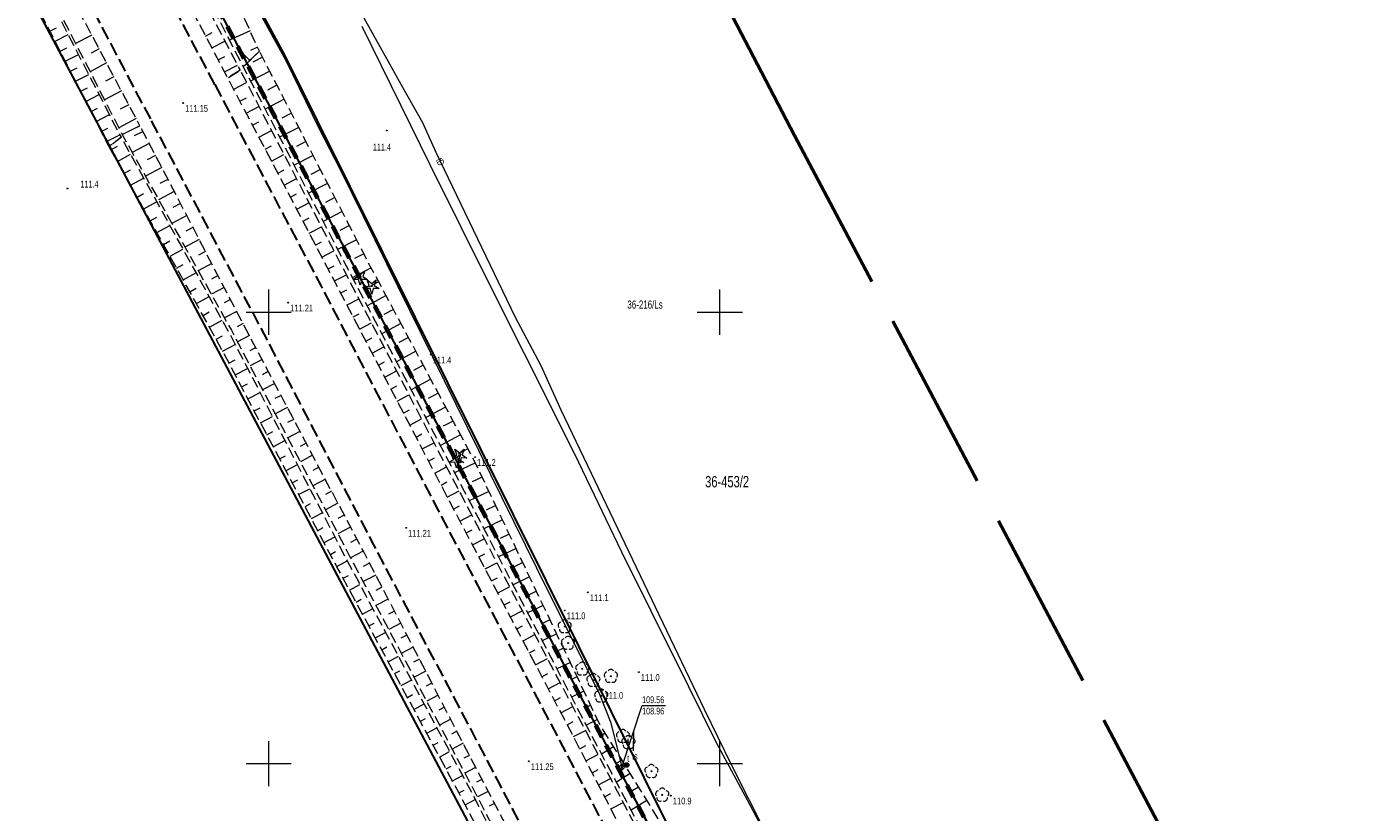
# Model space of a CAD drawing. Header units: metres. Extents: x 7531673 to 7533164, y 5721297 to 5724010.
# Tile 41 of 58: x 7532123 to 7532272, y 5723095 to 5723182. Entities that reach past the tile are written whole.
import ezdxf
from ezdxf.enums import TextEntityAlignment as Align

# ---------------------------------------------------------------- set-up
doc = ezdxf.new("R2010")
doc.units = ezdxf.units.M
for name, pattern in [('2_1', [0]), ('2_BUBZ02', [1.75, 1.25, -0.5]), ('4_SUPT_01', [0]), ('GAO', [2.5, 1.5, -1]), ('GDE', [0]), ('GUZ', [1, 0.5, -0.5]), ('L_0_05', [1.75, 1.25, -0.5]), ('L_0_06', [2, 1.5, -0.5]), ('L_0_09', [2.5, 2, -0.5])]:
    doc.linetypes.add(name, pattern=pattern)
doc.layers.get('0').update_dxf_attribs({"color": 252})
for name, color, linetype, lineweight in [('BUBZ_L_1', 252, '2_BUBZ02', 18), ('Dzialki', 80, 'GDE', 30), ('EPGPO_L_0', 204, 'GAO', 70), ('jezdnia', 252, 'L_0_06', 18), ('k', 252, 'Continuous', 18), ('Numery_dzialek', 80, 'Continuous', 30), ('Numery_uzytkow', 252, 'Continuous', 9), ('RTPW_T_0', 252, 'Continuous', 15), ('skarpa_nieumocniona', 252, 'L_0_05', 18), ('SUPT_E_T_0', 30, 'Continuous', 15), ('SUPT_L_0', 30, '4_SUPT_01', 18), ('SUTT_T_0', 30, 'Continuous', 18), ('SUUT_E_T_1', 7, 'Continuous', 15), ('SUUT_E_T_9', 30, 'Continuous', 15), ('SUUT_T_0', 7, 'Continuous', 18), ('SUUT_T_1', 30, 'Continuous', 18), ('Uzytki', 252, 'GUZ', 18), ('wysokosci_naturalne', 7, 'Continuous', 18), ('wysokosci_sztuczne', 7, 'Continuous', 18)]:
    doc.layers.add(name, color=color, linetype=linetype, lineweight=lineweight)
doc.layers.add('zakres', color=7, linetype='L_0_09', lineweight=50, true_color=0xff05ff)
doc.styles.get("Standard").update_dxf_attribs({"font": 'arial.ttf'})

# ---------------------------------------------------------------- blocks, each defined once
blk = doc.blocks.new('2_RTPW01')
at = {"linetype": 'Continuous'}
blk.add_circle((0, 0), 0.045, dxfattribs=at)
blk = doc.blocks.new('4_SUPS01_07')
at = {"linetype": 'Continuous'}
blk.add_circle((0, 0), 0.0625, dxfattribs=at)
blk = doc.blocks.new('4_SUUS09')
at = {"color": 30, "linetype": 'Continuous'}
for radius in [0.25, 0.225, 0.2, 0.175, 0.15, 0.125, 0.1, 0.075, 0.05, 0.025, 0.00715]:
    blk.add_circle((0, 0), radius, dxfattribs=at)
blk = doc.blocks.new('4_SUUS15_07')
at = {"linetype": 'Continuous'}
blk.add_circle((0, 0), 0.25, dxfattribs=at)
blk = doc.blocks.new('OBOP02_01')
at = {"linetype": 'Continuous', "lineweight": 18}
blk.add_hatch(color=0, dxfattribs=at).paths.add_polyline_path([(0, -0.1, 1), (0, 0.1, 1)])
at = {"color": 0, "linetype": 'Continuous', "lineweight": 18}
blk.add_circle((0, 0), 0.1, dxfattribs=at)
for centre, radius, start, end in [((-0.77, 0.25), 0.7, 101.6336, 222.6627), ((0, 0.8), 0.7, 29.8459, 150.1541), ((0.77, 0.25), 0.7, 317.3373, 78.3664), ((-0.46, -0.64), 0.71, 174.3693, 292.5572), ((0.46, -0.64), 0.71, 247.4428, 5.6307)]:
    blk.add_arc(centre, radius, start, end, dxfattribs=at)
blk = doc.blocks.new('OBOP01_01')
at = {"linetype": 'Continuous', "lineweight": 18}
blk.add_hatch(color=0, dxfattribs=at).paths.add_polyline_path([(0, -0.1, 1), (0, 0.1, 1)])
at = {"color": 0, "linetype": 'Continuous', "lineweight": 18, "flags": 128}
blk.add_lwpolyline([(0, -1.74), (-0.35, -0.48), (-1.65, -0.54), (-0.57, 0.18), (-1.02, 1.4), (0, 0.6), (1.02, 1.4), (0.57, 0.18), (1.65, -0.54), (0.35, -0.48), (0, -1.74)], dxfattribs=at)
at = {"color": 0, "linetype": 'Continuous', "lineweight": 18}
blk.add_circle((0, 0), 0.1, dxfattribs=at)
blk = doc.blocks.new('RTPW01')
at = {"linetype": 'Continuous', "lineweight": 13}
blk.add_hatch(color=0, dxfattribs=at).paths.add_polyline_path([(0, -0.09, 1), (0, 0.09, 1)])
at = {"color": 0, "linetype": 'Continuous', "lineweight": 13}
blk.add_circle((0, 0), 0.0906, dxfattribs=at)
blk = doc.blocks.new('RTPW02')
at = {"linetype": 'Continuous', "lineweight": 13}
blk.add_hatch(color=0, dxfattribs=at).paths.add_polyline_path([(0, -0.09, 1), (0, 0.09, 1)])
at = {"color": 0, "linetype": 'Continuous', "lineweight": 13}
blk.add_circle((0, 0), 0.0906, dxfattribs=at)

msp = doc.modelspace()

# ---------------------------------------------------------------- linework, layer by layer
at = {"layer": 'BUBZ_L_1', "linetype": '2_1'}
msp.add_line((7532190.43, 5723103.68), (7532190.39, 5723101.42), dxfattribs=at)
at = {"layer": 'Dzialki'}
for p, q in [((7532151.77, 5723178.47), (7532091.37, 5723290.28)), ((7532097.53, 5723272.46), (7532231.13, 5723019.11)), ((7532081.77, 5723263.71), (7532175.37, 5723087.32)), ((7532231.13, 5723019.11), (7532151.77, 5723178.47))]:
    msp.add_line(p, q, dxfattribs=at)
at = {"layer": 'EPGPO_L_0', "linetype": 'GAO'}
msp.add_line((7532277.9, 5722930.44), (7532097.53, 5723272.46), dxfattribs=at)
at = {"layer": 'jezdnia', "color": 251, "lineweight": 30, "flags": 128}
for points in [[(7532144.01, 5723175.21), (7532127.08, 5723207.45), (7532114.11, 5723232.14), (7532102.3, 5723254.54), (7532088.03, 5723281.55), (7532077.73, 5723301.17), (7532068.16, 5723319.4), (7532062.19, 5723330.79), (7532049.01, 5723355.87), (7532038.62, 5723375.73), (7532025.71, 5723400.22), (7532010.71, 5723428.82), (7531998.11, 5723452.71), (7531985.81, 5723476.05), (7531980.34, 5723486.46), (7531968.93, 5723508.16), (7531957.32, 5723530.32), (7531945.42, 5723552.98), (7531932.87, 5723576.69), (7531912.23, 5723616.12), (7531898.97, 5723641.21), (7531887.79, 5723662.56), (7531876.66, 5723683.79), (7531866.18, 5723703.64), (7531858.89, 5723717.53), (7531850.12, 5723736.45), (7531842.43, 5723753.13), (7531833.79, 5723771.97), (7531825.84, 5723788.37), (7531816.36, 5723807.98), (7531810.15, 5723819.94), (7531805.61, 5723828.58), (7531802.91, 5723833.87), (7531799.8, 5723840.25), (7531796.68, 5723849.08), (7531794.6, 5723861.48), (7531794.47, 5723868.11), (7531795.83, 5723876.51), (7531798.09, 5723883.67), (7531801.96, 5723891.64), (7531806.12, 5723897.91), (7531812.76, 5723905.2), (7531818.93, 5723911.26), (7531828.48, 5723920.4)], [(7532136.91, 5723171.4), (7532119.67, 5723204.07), (7532106.97, 5723228.28), (7532095.25, 5723250.6), (7532080.72, 5723278.09), (7532070.62, 5723297.5), (7532061.74, 5723314.26), (7532056.32, 5723324.62), (7532041.87, 5723352.02), (7532031.48, 5723371.95), (7532018.51, 5723396.57), (7532003.5, 5723425.07), (7531990.97, 5723449.01), (7531979.26, 5723471.13), (7531973.24, 5723482.54), (7531961.74, 5723504.5), (7531950.13, 5723526.62), (7531938.07, 5723549.63), (7531925.74, 5723573), (7531905.09, 5723612.35), (7531891.78, 5723637.59), (7531880.61, 5723658.82), (7531869.44, 5723680.09), (7531858.96, 5723699.98), (7531849.13, 5723718.74), (7531837.94, 5723740.05), (7531825.53, 5723763.8), (7531807.79, 5723795.98), (7531802.9, 5723804.74), (7531799.01, 5723811.48)], [(7532144.01, 5723175.21), (7532155.76, 5723152.94), (7532168.7, 5723128.19), (7532182.31, 5723102.41), (7532194.47, 5723079.23), (7532202.46, 5723064.01), (7532210.49, 5723048.62), (7532221.06, 5723028.65), (7532227.64, 5723016.17), (7532246.34, 5722980.72), (7532257.79, 5722959.03), (7532270.63, 5722934.77), (7532282.33, 5722912.62), (7532295.34, 5722888.02), (7532312.1, 5722856.4), (7532321.26, 5722839.02), (7532331.45, 5722819.68), (7532342.89, 5722798.17), (7532354.92, 5722775.31), (7532372.54, 5722742.03), (7532384.06, 5722720.15), (7532394.1, 5722701.22), (7532400.58, 5722688.99), (7532401.01, 5722688.15), (7532412.82, 5722665.8), (7532424.3, 5722644.09), (7532435.61, 5722622.71), (7532446.73, 5722601.75), (7532458.11, 5722580.18), (7532470.06, 5722557.58), (7532482.2, 5722534.57), (7532492.66, 5722514.76), (7532501.35, 5722498.33), (7532513.72, 5722474.97), (7532523.07, 5722457.35), (7532533.17, 5722438.19), (7532544.39, 5722416.98), (7532555.35, 5722396.19), (7532555.41, 5722396.05), (7532559.52, 5722388.58), (7532564.33, 5722379.89), (7532564.69, 5722379.25), (7532568.67, 5722372.06), (7532573.59, 5722363.27), (7532579.36, 5722352.97), (7532583.23, 5722346.24), (7532589.26, 5722338.92)], [(7532617.08, 5722258.26), (7532614.15, 5722263.69), (7532608.62, 5722274.38), (7532604.74, 5722281.75), (7532598.63, 5722293.3), (7532591.34, 5722307.27), (7532584.12, 5722321.19), (7532576.54, 5722335.73), (7532569.41, 5722349.09), (7532568.55, 5722350.78), (7532565.6, 5722356.67), (7532560.78, 5722366.49), (7532556.81, 5722374.68), (7532556.51, 5722375.32), (7532552.38, 5722383.77), (7532548.35, 5722392.05), (7532548.26, 5722392.2), (7532537.21, 5722413.25), (7532526.05, 5722434.31), (7532515.77, 5722453.81), (7532506.62, 5722471.04), (7532493.84, 5722495.26), (7532485.47, 5722511.03), (7532474.97, 5722530.92), (7532462.83, 5722553.9), (7532450.84, 5722576.6), (7532439.72, 5722597.63), (7532428.42, 5722619), (7532417.29, 5722640.04), (7532405.47, 5722662.39), (7532394.18, 5722683.74), (7532376.97, 5722716.29), (7532365.35, 5722738.22), (7532359.68, 5722749.07), (7532347.98, 5722771.21), (7532335.72, 5722794.35), (7532324.06, 5722816.35), (7532314.09, 5722835.15), (7532304.88, 5722852.71), (7532288.18, 5722884.36), (7532275.18, 5722908.84), (7532263.14, 5722931.64), (7532250.74, 5722954.99), (7532238.99, 5722977.22), (7532220.85, 5723011.65), (7532214.02, 5723024.62), (7532203.45, 5723044.66), (7532195.36, 5723060.09), (7532187.44, 5723075.14), (7532175.36, 5723098.19), (7532161.65, 5723124.23), (7532148.64, 5723149.19), (7532136.91, 5723171.4)]]:
    msp.add_lwpolyline(points, dxfattribs=at)
at = {"layer": 'k', "linetype": 'Continuous', "lineweight": 18, "flags": 128}
for points in [[(7532150, 5723147.5), (7532150, 5723152.5)], [(7532200, 5723147.5), (7532200, 5723152.5)], [(7532147.5, 5723150), (7532152.5, 5723150)], [(7532197.5, 5723150), (7532202.5, 5723150)], [(7532150, 5723097.5), (7532150, 5723102.5)], [(7532200, 5723097.5), (7532200, 5723102.5)], [(7532147.5, 5723100), (7532152.5, 5723100)], [(7532197.5, 5723100), (7532202.5, 5723100)]]:
    msp.add_lwpolyline(points, dxfattribs=at)
at = {"layer": 'skarpa_nieumocniona', "color": 252, "lineweight": 18, "flags": 128}
for points in [[(7532147.17, 5723177.18), (7532148.97, 5723178.9), (7532134.24, 5723210.86), (7532120.46, 5723235.82), (7532115.6, 5723241.05), (7532106.9, 5723257.16), (7532092.63, 5723284.17), (7532082.19, 5723303.45), (7532071.22, 5723324.01), (7532070.3, 5723324.36), (7532070.53, 5723323.17), (7532081.14, 5723302.91), (7532091.06, 5723283.36), (7532105.36, 5723256.31), (7532117.89, 5723233.94), (7532130.44, 5723209.46)], [(7532146.83, 5723176.8), (7532145.45, 5723175.95), (7532128.38, 5723208.25), (7532115.64, 5723232.84), (7532103.56, 5723255.44), (7532089.51, 5723282.34), (7532079.19, 5723302.1), (7532068.69, 5723322.43), (7532069.26, 5723323.76), (7532070.22, 5723323.03), (7532080.79, 5723302.79), (7532090.82, 5723283.19), (7532105.09, 5723256.13), (7532117.01, 5723233.62), (7532129.89, 5723209.15)], [(7532116.58, 5723202.43), (7532133.63, 5723169.37), (7532132.29, 5723168.34), (7532115.03, 5723202.1), (7532102.79, 5723225.88), (7532091.01, 5723247.95), (7532076.5, 5723275.72), (7532066.19, 5723294.93), (7532056.61, 5723312.77), (7532057.09, 5723314.01), (7532057.92, 5723313.3), (7532067.1, 5723295.39), (7532077.32, 5723276.27), (7532092.08, 5723248.52), (7532103.77, 5723226.57)], [(7532116.88, 5723202.6), (7532133.76, 5723169.67), (7532135.72, 5723170.66), (7532118.31, 5723203.36), (7532105.47, 5723227.61), (7532093.87, 5723249.82), (7532079.37, 5723277.56), (7532069.12, 5723296.73), (7532059.37, 5723314.33), (7532058.14, 5723314.48), (7532058.29, 5723313.41), (7532067.42, 5723295.78), (7532077.69, 5723276.47), (7532092.38, 5723248.72), (7532104.13, 5723226.76)], [(7532398.06, 5722701.58), (7532399.09, 5722700.44), (7532398.86, 5722702.15), (7532388.52, 5722722.5), (7532377.17, 5722744.88), (7532359.53, 5722777.5), (7532346.88, 5722800.83), (7532337.58, 5722823.01), (7532327.36, 5722843.46), (7532318.41, 5722859.98), (7532302.37, 5722889.85), (7532286.27, 5722914.94), (7532275.41, 5722937.34), (7532261.82, 5722961.14), (7532250.8, 5722983.26), (7532231.81, 5723018.67), (7532232.32, 5723025.84), (7532230.37, 5723034.13), (7532224.38, 5723049.96), (7532221.23, 5723055.36), (7532210.65, 5723068.45), (7532199.94, 5723082.97), (7532186.7, 5723104.32), (7532172.78, 5723133.56), (7532160.9, 5723155.77), (7532148.97, 5723178.9), (7532147.17, 5723177.18), (7532158.94, 5723154.42), (7532171.67, 5723130.18), (7532185.47, 5723103.69), (7532197.24, 5723081.54), (7532208.99, 5723066.67), (7532217.24, 5723053.62), (7532226.88, 5723032.44), (7532230.48, 5723024.72), (7532229.12, 5723022.09), (7532230.83, 5723018.09), (7532249.4, 5722982.51), (7532260.71, 5722960.6), (7532273.74, 5722936.32), (7532285.42, 5722914.48), (7532300.07, 5722891.7), (7532317.27, 5722859.13), (7532326.05, 5722842.58), (7532334.56, 5722821.07), (7532345.69, 5722800.21), (7532358.12, 5722776.84), (7532375.7, 5722743.91), (7532387.34, 5722721.78)], [(7532397.77, 5722701.44), (7532398.06, 5722699.99), (7532396.48, 5722700.8), (7532385.68, 5722720.58), (7532374.07, 5722742.82), (7532356.38, 5722776.09), (7532344.25, 5722799.09), (7532332.85, 5722820.24), (7532322.5, 5722839.94), (7532313.47, 5722857.01), (7532296.65, 5722888.84), (7532283.76, 5722913.45), (7532271.97, 5722935.45), (7532259.21, 5722959.72), (7532247.74, 5722981.44), (7532229.06, 5723016.92), (7532222.5, 5723029.44), (7532211.9, 5723049.37), (7532203.96, 5723064.4), (7532195.66, 5723080.05), (7532183.86, 5723102.83), (7532170.08, 5723128.98), (7532157.25, 5723153.53), (7532145.45, 5723175.95), (7532146.83, 5723176.8), (7532158.49, 5723154.35), (7532171.29, 5723129.83), (7532185.13, 5723103.59), (7532196.88, 5723081.2), (7532205.4, 5723065.35), (7532213.33, 5723050.46), (7532224.07, 5723030.51), (7532230.28, 5723017.73), (7532248.87, 5722982.12), (7532260.33, 5722960.41), (7532273.35, 5722936.16), (7532285.04, 5722914.26), (7532297.92, 5722889.86), (7532314.56, 5722857.85), (7532323.58, 5722840.96), (7532334.14, 5722820.89), (7532345.28, 5722799.99), (7532357.76, 5722776.69), (7532375.38, 5722743.65), (7532386.95, 5722721.57)], [(7532357.27, 5722746.55), (7532358.17, 5722745.79), (7532358.49, 5722747.65), (7532346.59, 5722770.67), (7532334.39, 5722793.63), (7532322.59, 5722815.69), (7532312.7, 5722834.54), (7532303.46, 5722852.13), (7532286.94, 5722883.58), (7532273.83, 5722908.3), (7532261.69, 5722931.27), (7532249.53, 5722954.15), (7532237.73, 5722976.49), (7532219.57, 5723010.99), (7532212.68, 5723023.95), (7532202.11, 5723043.85), (7532193.87, 5723059.4), (7532186.11, 5723074.41), (7532173.94, 5723097.66), (7532160.52, 5723123.45), (7532147.2, 5723148.63), (7532135.72, 5723170.66), (7532133.76, 5723169.67), (7532145.86, 5723148), (7532159.04, 5723122.85), (7532172.73, 5723097.08), (7532184.93, 5723073.46), (7532192.49, 5723058.81), (7532200.66, 5723043.24), (7532211.33, 5723023.13), (7532218.19, 5723010.04), (7532236.38, 5722975.75), (7532248.07, 5722953.3), (7532260.31, 5722930.8), (7532272.72, 5722907.53), (7532285.56, 5722882.68), (7532301.98, 5722851.52), (7532311.28, 5722833.59), (7532321.17, 5722815.19), (7532333.07, 5722792.71), (7532343.28, 5722773.42)], [(7532356.92, 5722746.28), (7532357.24, 5722745.22), (7532356.37, 5722745.45), (7532341.04, 5722772.59), (7532330.53, 5722791.87), (7532318.68, 5722814.08), (7532308.61, 5722832.39), (7532299.29, 5722851.64), (7532283.12, 5722881.23), (7532270.2, 5722906.39), (7532258.08, 5722929.91), (7532246.68, 5722952.75), (7532233.99, 5722974.7), (7532217.04, 5723009.48), (7532209.77, 5723022.34), (7532204.34, 5723032.45), (7532198.46, 5723041.7), (7532190.07, 5723058.18), (7532183.7, 5723072.51), (7532171.07, 5723096.79), (7532157.56, 5723121.79), (7532144.14, 5723147.08), (7532132.29, 5723168.34), (7532133.63, 5723169.37), (7532145.52, 5723147.88), (7532158.69, 5723122.46), (7532172.42, 5723096.93), (7532184.61, 5723073.22), (7532192.19, 5723058.69), (7532200.35, 5723042.97), (7532210.82, 5723022.9), (7532217.83, 5723009.86), (7532235.8, 5722975.33), (7532247.5, 5722953.07), (7532259.78, 5722930.54), (7532271.96, 5722907.2), (7532284.15, 5722881.88), (7532301.36, 5722851.54), (7532310.9, 5722833.39), (7532320.6, 5722814.89), (7532332.33, 5722792.78), (7532342.81, 5722773.13)]]:
    msp.add_lwpolyline(points, close=True, dxfattribs=at)
at = {"layer": 'skarpa_nieumocniona', "color": 252, "linetype": 'Continuous', "lineweight": 18, "flags": 128}
for points in [[(7532125.75, 5723181.14), (7532126.46, 5723181.51)], [(7532147.92, 5723181.18), (7532145.64, 5723180.13)], [(7532126.32, 5723180.03), (7532127.75, 5723180.77)], [(7532130.38, 5723180.7), (7532128.59, 5723179.75)], [(7532143, 5723180.59), (7532143.72, 5723180.98)], [(7532143.7, 5723179.27), (7532145.14, 5723180.03)], [(7532126.89, 5723178.92), (7532127.61, 5723179.29)], [(7532127.45, 5723177.8), (7532128.9, 5723178.54)], [(7532131.2, 5723179.16), (7532130.3, 5723178.68)], [(7532144.4, 5723177.94), (7532145.12, 5723178.32)], [(7532147.89, 5723177.87), (7532147.17, 5723178.63)], [(7532148.76, 5723179.36), (7532147.96, 5723179)], [(7532149.3, 5723178.25), (7532148.24, 5723177.7)], [(7532128.02, 5723176.69), (7532128.75, 5723177.06)], [(7532132.02, 5723177.61), (7532130.19, 5723176.64)], [(7532145.1, 5723176.61), (7532146.53, 5723177.37)], [(7532150.11, 5723176.69), (7532147.99, 5723175.6)], [(7532128.59, 5723175.58), (7532130.04, 5723176.32)], [(7532132.84, 5723176.07), (7532131.92, 5723175.58)], [(7532146.11, 5723174.7), (7532147.53, 5723175.44)], [(7532150.91, 5723175.14), (7532149.85, 5723174.59)], [(7532129.16, 5723174.47), (7532129.89, 5723174.84)], [(7532129.73, 5723173.35), (7532131.19, 5723174.1)], [(7532133.67, 5723174.52), (7532131.79, 5723173.53)], [(7532146.81, 5723173.37), (7532147.52, 5723173.74)], [(7532130.3, 5723172.24), (7532131.03, 5723172.61)], [(7532134.49, 5723172.98), (7532133.54, 5723172.47)], [(7532147.51, 5723172.04), (7532148.91, 5723172.78)], [(7532151.71, 5723173.58), (7532149.59, 5723172.49)], [(7532130.87, 5723171.13), (7532132.33, 5723171.88)], [(7532135.31, 5723171.44), (7532133.39, 5723170.41)], [(7532148.21, 5723170.71), (7532148.91, 5723171.08)], [(7532152.51, 5723172.03), (7532151.46, 5723171.48)], [(7532131.44, 5723170.01), (7532132.17, 5723170.39)], [(7532132.01, 5723168.9), (7532133.48, 5723169.65)], [(7532136.06, 5723170.02), (7532135.09, 5723169.52)], [(7532148.9, 5723169.39), (7532150.3, 5723170.12)], [(7532153.32, 5723170.47), (7532151.2, 5723169.38)], [(7532132.49, 5723167.99), (7532133.22, 5723168.39)], [(7532136.75, 5723168.69), (7532134.86, 5723167.7)], [(7532149.6, 5723168.06), (7532150.3, 5723168.42)], [(7532154.12, 5723168.92), (7532153.06, 5723168.37)], [(7532133.22, 5723166.68), (7532134.67, 5723167.49)], [(7532137.44, 5723167.36), (7532136.52, 5723166.88)], [(7532150.3, 5723166.73), (7532151.68, 5723167.46)], [(7532154.92, 5723167.36), (7532152.81, 5723166.27)], [(7532133.95, 5723165.37), (7532134.67, 5723165.77)], [(7532134.68, 5723164.06), (7532136.12, 5723164.86)], [(7532138.14, 5723166.03), (7532136.32, 5723165.08)], [(7532138.83, 5723164.7), (7532137.94, 5723164.24)], [(7532151, 5723165.4), (7532151.69, 5723165.77)], [(7532151.7, 5723164.08), (7532153.06, 5723164.8)], [(7532155.72, 5723165.81), (7532154.67, 5723165.26)], [(7532139.52, 5723163.37), (7532137.79, 5723162.46)], [(7532156.52, 5723164.25), (7532154.42, 5723163.17)], [(7532135.41, 5723162.75), (7532136.13, 5723163.15)], [(7532136.14, 5723161.44), (7532137.57, 5723162.24)], [(7532140.22, 5723162.04), (7532139.37, 5723161.6)], [(7532152.4, 5723162.75), (7532153.08, 5723163.11)], [(7532153.1, 5723161.42), (7532154.45, 5723162.13)], [(7532157.33, 5723162.7), (7532156.27, 5723162.15)], [(7532136.87, 5723160.13), (7532137.59, 5723160.52)], [(7532140.91, 5723160.71), (7532139.25, 5723159.84)], [(7532153.8, 5723160.1), (7532154.47, 5723160.45)], [(7532158.13, 5723161.14), (7532156.03, 5723160.06)], [(7532137.6, 5723158.82), (7532139.03, 5723159.61)], [(7532141.6, 5723159.38), (7532140.79, 5723158.96)], [(7532154.49, 5723158.77), (7532155.83, 5723159.47)], [(7532158.93, 5723159.59), (7532157.88, 5723159.04)], [(7532138.33, 5723157.51), (7532139.04, 5723157.9)], [(7532142.3, 5723158.05), (7532140.71, 5723157.22)], [(7532155.19, 5723157.44), (7532155.86, 5723157.79)], [(7532159.73, 5723158.03), (7532157.63, 5723156.95)], [(7532139.06, 5723156.19), (7532140.48, 5723156.99)], [(7532142.99, 5723156.72), (7532142.22, 5723156.31)], [(7532155.89, 5723156.11), (7532157.21, 5723156.81)], [(7532160.54, 5723156.48), (7532159.49, 5723155.93)], [(7532139.79, 5723154.88), (7532140.5, 5723155.28)], [(7532140.52, 5723153.57), (7532141.93, 5723154.36)], [(7532143.68, 5723155.39), (7532142.17, 5723154.6)], [(7532156.59, 5723154.79), (7532157.25, 5723155.13)], [(7532161.35, 5723154.93), (7532159.26, 5723153.81)], [(7532144.38, 5723154.06), (7532143.64, 5723153.67)], [(7532145.07, 5723152.73), (7532143.64, 5723151.98)], [(7532157.29, 5723153.46), (7532158.6, 5723154.14)], [(7532162.18, 5723153.38), (7532161.13, 5723152.82)], [(7532141.25, 5723152.26), (7532141.95, 5723152.66)], [(7532141.98, 5723150.95), (7532143.38, 5723151.74)], [(7532145.76, 5723151.4), (7532145.07, 5723151.03)], [(7532157.98, 5723152.13), (7532158.64, 5723152.47)], [(7532158.68, 5723150.8), (7532159.99, 5723151.48)], [(7532163, 5723151.84), (7532160.89, 5723150.71)], [(7532142.71, 5723149.64), (7532143.41, 5723150.03)], [(7532146.46, 5723150.07), (7532145.1, 5723149.36)], [(7532159.37, 5723149.47), (7532160.03, 5723149.81)], [(7532163.83, 5723150.3), (7532162.76, 5723149.73)], [(7532143.44, 5723148.33), (7532144.84, 5723149.11)], [(7532147.15, 5723148.74), (7532146.49, 5723148.39)], [(7532160.07, 5723148.14), (7532161.38, 5723148.82)], [(7532164.65, 5723148.76), (7532162.52, 5723147.61)], [(7532144.17, 5723147.02), (7532144.87, 5723147.39)], [(7532147.85, 5723147.41), (7532146.53, 5723146.71)], [(7532160.76, 5723146.81), (7532161.42, 5723147.15)], [(7532165.48, 5723147.21), (7532164.4, 5723146.64)], [(7532144.87, 5723145.7), (7532146.27, 5723146.44)], [(7532148.55, 5723146.08), (7532147.89, 5723145.73)], [(7532161.46, 5723145.48), (7532162.77, 5723146.17)], [(7532166.3, 5723145.67), (7532164.14, 5723144.51)], [(7532145.57, 5723144.37), (7532146.26, 5723144.74)], [(7532146.28, 5723143.05), (7532147.65, 5723143.77)], [(7532149.25, 5723144.76), (7532147.93, 5723144.06)], [(7532162.15, 5723144.15), (7532162.81, 5723144.49)], [(7532167.13, 5723144.13), (7532166.04, 5723143.54)], [(7532149.95, 5723143.43), (7532149.29, 5723143.08)], [(7532162.85, 5723142.82), (7532164.15, 5723143.51)], [(7532167.95, 5723142.58), (7532165.77, 5723141.41)], [(7532146.98, 5723141.72), (7532147.66, 5723142.08)], [(7532147.68, 5723140.4), (7532149.03, 5723141.11)], [(7532150.66, 5723142.11), (7532149.32, 5723141.4)], [(7532163.54, 5723141.49), (7532164.19, 5723141.83)], [(7532164.23, 5723140.16), (7532165.54, 5723140.85)], [(7532168.78, 5723141.04), (7532167.68, 5723140.45)], [(7532148.39, 5723139.07), (7532149.05, 5723139.42)], [(7532151.36, 5723140.78), (7532150.69, 5723140.43)], [(7532152.06, 5723139.45), (7532150.71, 5723138.74)], [(7532169.6, 5723139.5), (7532167.4, 5723138.32)], [(7532149.09, 5723137.75), (7532150.41, 5723138.45)], [(7532152.76, 5723138.13), (7532152.08, 5723137.77)], [(7532164.93, 5723138.83), (7532165.58, 5723139.18)], [(7532165.62, 5723137.5), (7532166.93, 5723138.19)], [(7532170.43, 5723137.95), (7532169.32, 5723137.36)], [(7532149.79, 5723136.42), (7532150.45, 5723136.77)], [(7532153.46, 5723136.8), (7532152.1, 5723136.08)], [(7532166.32, 5723136.17), (7532166.97, 5723136.52)], [(7532171.26, 5723136.41), (7532169.03, 5723135.22)], [(7532150.5, 5723135.1), (7532151.79, 5723135.78)], [(7532154.16, 5723135.48), (7532153.48, 5723135.12)], [(7532167.01, 5723134.85), (7532168.32, 5723135.53)], [(7532172.08, 5723134.87), (7532170.96, 5723134.27)], [(7532151.2, 5723133.77), (7532151.84, 5723134.11)], [(7532154.86, 5723134.15), (7532153.5, 5723133.43)], [(7532167.71, 5723133.52), (7532168.36, 5723133.86)], [(7532151.91, 5723132.45), (7532153.17, 5723133.12)], [(7532155.56, 5723132.82), (7532154.88, 5723132.46)], [(7532168.4, 5723132.19), (7532169.71, 5723132.87)], [(7532172.9, 5723133.32), (7532170.6, 5723132.22)], [(7532152.61, 5723131.12), (7532153.23, 5723131.45)], [(7532153.31, 5723129.8), (7532154.55, 5723130.45)], [(7532156.27, 5723131.5), (7532154.89, 5723130.77)], [(7532169.1, 5723130.86), (7532169.75, 5723131.2)], [(7532173.65, 5723131.74), (7532172.53, 5723131.21)], [(7532156.97, 5723130.17), (7532156.28, 5723129.81)], [(7532169.79, 5723129.53), (7532171.1, 5723130.21)], [(7532174.4, 5723130.16), (7532172.22, 5723129.12)], [(7532154.02, 5723128.47), (7532154.63, 5723128.8)], [(7532154.72, 5723127.15), (7532155.93, 5723127.79)], [(7532157.67, 5723128.85), (7532156.28, 5723128.11)], [(7532158.37, 5723127.52), (7532157.67, 5723127.15)], [(7532170.49, 5723128.2), (7532171.14, 5723128.54)], [(7532171.19, 5723126.87), (7532172.49, 5723127.56)], [(7532175.15, 5723128.58), (7532174.09, 5723128.07)], [(7532155.42, 5723125.82), (7532156.02, 5723126.14)], [(7532159.07, 5723126.19), (7532157.67, 5723125.46)], [(7532171.89, 5723125.55), (7532172.54, 5723125.89)], [(7532175.9, 5723127), (7532173.84, 5723126.02)], [(7532156.13, 5723124.5), (7532157.31, 5723125.13)], [(7532159.77, 5723124.87), (7532159.07, 5723124.5)], [(7532172.59, 5723124.22), (7532173.89, 5723124.91)], [(7532176.66, 5723125.42), (7532175.65, 5723124.94)], [(7532156.83, 5723123.17), (7532157.41, 5723123.48)], [(7532160.47, 5723123.54), (7532159.07, 5723122.8)], [(7532173.28, 5723122.89), (7532173.94, 5723123.23)], [(7532177.41, 5723123.84), (7532175.46, 5723122.91)], [(7532157.53, 5723121.85), (7532158.69, 5723122.46)], [(7532161.17, 5723122.21), (7532160.47, 5723121.85)], [(7532173.98, 5723121.56), (7532175.29, 5723122.25)], [(7532178.16, 5723122.26), (7532177.21, 5723121.81)], [(7532158.25, 5723120.53), (7532158.82, 5723120.84)], [(7532161.86, 5723120.88), (7532160.47, 5723120.16)], [(7532174.68, 5723120.24), (7532175.34, 5723120.58)], [(7532178.91, 5723120.68), (7532177.08, 5723119.8)], [(7532158.96, 5723119.21), (7532160.1, 5723119.83)], [(7532162.55, 5723119.55), (7532161.86, 5723119.19)], [(7532175.38, 5723118.91), (7532176.69, 5723119.6)], [(7532179.67, 5723119.1), (7532178.78, 5723118.67)], [(7532159.67, 5723117.89), (7532160.24, 5723118.2)], [(7532160.38, 5723116.57), (7532161.53, 5723117.19)], [(7532163.24, 5723118.22), (7532161.88, 5723117.51)], [(7532176.08, 5723117.58), (7532176.74, 5723117.93)], [(7532176.78, 5723116.26), (7532178.09, 5723116.94)], [(7532180.42, 5723117.52), (7532178.69, 5723116.7)], [(7532161.1, 5723115.25), (7532161.67, 5723115.56)], [(7532163.93, 5723116.89), (7532163.26, 5723116.54)], [(7532164.63, 5723115.56), (7532163.29, 5723114.86)], [(7532181.17, 5723115.94), (7532180.34, 5723115.54)], [(7532161.81, 5723113.93), (7532162.95, 5723114.54)], [(7532165.32, 5723114.23), (7532164.65, 5723113.88)], [(7532177.48, 5723114.93), (7532178.13, 5723115.27)], [(7532178.18, 5723113.6), (7532179.49, 5723114.29)], [(7532181.92, 5723114.36), (7532180.31, 5723113.59)], [(7532162.52, 5723112.61), (7532163.09, 5723112.92)], [(7532166.01, 5723112.9), (7532164.69, 5723112.21)], [(7532178.88, 5723112.27), (7532179.53, 5723112.62)], [(7532182.68, 5723112.78), (7532181.9, 5723112.41)], [(7532163.24, 5723111.29), (7532164.37, 5723111.9)], [(7532166.7, 5723111.57), (7532166.05, 5723111.23)], [(7532179.58, 5723110.95), (7532180.89, 5723111.64)], [(7532183.43, 5723111.2), (7532181.93, 5723110.49)], [(7532163.95, 5723109.97), (7532164.51, 5723110.28)], [(7532167.4, 5723110.24), (7532166.1, 5723109.56)], [(7532180.28, 5723109.62), (7532180.93, 5723109.97)], [(7532184.18, 5723109.62), (7532183.46, 5723109.27)], [(7532164.66, 5723108.65), (7532165.79, 5723109.26)], [(7532168.09, 5723108.9), (7532167.45, 5723108.57)], [(7532180.98, 5723108.29), (7532182.29, 5723108.98)], [(7532184.93, 5723108.04), (7532183.55, 5723107.38)], [(7532165.38, 5723107.33), (7532165.94, 5723107.64)], [(7532166.09, 5723106.01), (7532167.21, 5723106.62)], [(7532168.78, 5723107.57), (7532167.51, 5723106.91)], [(7532181.68, 5723106.97), (7532182.33, 5723107.31)], [(7532166.8, 5723104.69), (7532167.36, 5723105)], [(7532169.47, 5723106.24), (7532168.84, 5723105.92)], [(7532182.38, 5723105.64), (7532183.69, 5723106.33)], [(7532185.68, 5723106.46), (7532185.02, 5723106.14)], [(7532167.51, 5723103.37), (7532168.63, 5723103.98)], [(7532170.17, 5723104.91), (7532168.92, 5723104.26)], [(7532170.86, 5723103.58), (7532170.24, 5723103.26)], [(7532183.07, 5723104.31), (7532183.73, 5723104.66)], [(7532183.77, 5723102.99), (7532185.09, 5723103.68)], [(7532186.44, 5723104.88), (7532185.17, 5723104.27)], [(7532168.23, 5723102.05), (7532168.78, 5723102.35)], [(7532171.55, 5723102.25), (7532170.32, 5723101.61)], [(7532184.46, 5723101.65), (7532185.13, 5723102)], [(7532187.3, 5723103.36), (7532186.68, 5723102.97)], [(7532168.94, 5723100.73), (7532170.05, 5723101.33)], [(7532172.24, 5723100.92), (7532171.63, 5723100.6)], [(7532185.16, 5723100.32), (7532186.49, 5723101.01)], [(7532188.22, 5723101.87), (7532186.88, 5723101.04)], [(7532169.65, 5723099.41), (7532170.21, 5723099.71)], [(7532172.93, 5723099.59), (7532171.73, 5723098.96)], [(7532185.85, 5723098.99), (7532186.51, 5723099.34)], [(7532189.14, 5723100.38), (7532188.42, 5723099.94)], [(7532170.37, 5723098.09), (7532171.47, 5723098.69)], [(7532173.63, 5723098.26), (7532173.03, 5723097.95)], [(7532186.54, 5723097.66), (7532187.88, 5723098.36)], [(7532190.06, 5723098.89), (7532188.53, 5723097.94)], [(7532171.08, 5723096.77), (7532171.64, 5723097.06)], [(7532171.77, 5723095.44), (7532172.89, 5723096.02)], [(7532174.32, 5723096.93), (7532173.13, 5723096.31)], [(7532187.23, 5723096.33), (7532187.9, 5723096.68)], [(7532190.99, 5723097.41), (7532190.17, 5723096.9)], [(7532175.02, 5723095.6), (7532174.42, 5723095.29)], [(7532187.92, 5723095), (7532189.27, 5723095.7)], [(7532191.91, 5723095.92), (7532190.17, 5723094.84)]]:
    msp.add_lwpolyline(points, dxfattribs=at)
at = {"layer": 'SUPT_L_0', "linetype": '4_SUPT_01'}
for p, q in [((7532141.44, 5723197.02), (7532151.88, 5723177.86)), ((7532159.16, 5723185.06), (7532164.82, 5723174.91)), ((7532160.32, 5723181.68), (7532167.87, 5723166.36)), ((7532151.88, 5723177.86), (7532155.54, 5723170.39)), ((7532164.82, 5723174.91), (7532167.05, 5723171.01)), ((7532167.05, 5723171.01), (7532168.5, 5723167.74)), ((7532155.54, 5723170.39), (7532157.9, 5723165.79)), ((7532168.5, 5723167.74), (7532177.28, 5723149.53)), ((7532167.87, 5723166.36), (7532174.7, 5723152.63)), ((7532157.9, 5723165.79), (7532180.98, 5723119.07)), ((7532174.7, 5723152.63), (7532178.3, 5723145.41)), ((7532177.28, 5723149.53), (7532180.15, 5723144.1)), ((7532178.3, 5723145.41), (7532183.88, 5723134.3)), ((7532180.15, 5723144.1), (7532182.39, 5723139.17)), ((7532182.39, 5723139.17), (7532198.26, 5723106.03)), ((7532183.88, 5723134.3), (7532189.1, 5723123.47)), ((7532189.1, 5723123.47), (7532192.36, 5723116.92)), ((7532180.98, 5723119.07), (7532186.6, 5723107.87)), ((7532192.36, 5723116.92), (7532196.51, 5723108.53)), ((7532196.51, 5723108.53), (7532199.55, 5723102.4)), ((7532186.6, 5723107.87), (7532187.93, 5723104.52)), ((7532198.26, 5723106.03), (7532201.29, 5723099.83)), ((7532187.93, 5723104.52), (7532189.13, 5723099.62)), ((7532199.55, 5723102.4), (7532203.03, 5723095.98)), ((7532189.13, 5723099.62), (7532189.11, 5723098.91)), ((7532189.67, 5723099.85), (7532189.13, 5723099.62)), ((7532201.29, 5723099.83), (7532205.1, 5723092.29)), ((7532189.11, 5723098.91), (7532195.09, 5723087.78)), ((7532203.03, 5723095.98), (7532204.7, 5723092.87))]:
    msp.add_line(p, q, dxfattribs=at)
at = {"layer": 'SUTT_T_0', "linetype": 'Continuous'}
for p, q in [((7532189.13, 5723099.62), (7532191.38, 5723106.45)), ((7532191.38, 5723106.45), (7532193.96, 5723106.45))]:
    msp.add_line(p, q, dxfattribs=at)
at = {"layer": 'Uzytki'}
for p, q in [((7532277.9, 5722930.44), (7532097.53, 5723272.46)), ((7532081.77, 5723263.71), (7532268.97, 5722910.92))]:
    msp.add_line(p, q, dxfattribs=at)
at = {"layer": 'wysokosci_naturalne', "color": 252}
for p in [(7532167.95, 5723145.31), (7532172.86, 5723133.95), (7532185.37, 5723118.97), (7532182.8, 5723116.97), (7532191.03, 5723110.14), (7532186.98, 5723108.16), (7532194.57, 5723096.46)]:
    msp.add_point(p, dxfattribs=at)
at = {"layer": 'wysokosci_sztuczne', "color": 252}
for p in [(7532140.51, 5723173.17), (7532152.16, 5723151.06), (7532165.22, 5723126.11), (7532178.83, 5723100.26)]:
    msp.add_point(p, dxfattribs=at)
at = {"layer": 'zakres', "color": 6, "lineweight": 50, "ltscale": 10}
msp.add_lwpolyline([(7531711.14, 5723861.32), (7531927.66, 5723451.28), (7532248.91, 5722837.99), (7532655.42, 5722066.69), (7533061.63, 5721296.9), (7533163.78, 5721347.42), (7533045.85, 5721572.87), (7532868.05, 5721917.16), (7532735.17, 5722175.75), (7532682.94, 5722276.17), (7532755.64, 5722321.46), (7532723.06, 5722383.63), (7532650.28, 5722338.29), (7532322.07, 5722954.54), (7532208.28, 5723169.59), (7531836.58, 5723882.95), (7531911.57, 5723950.84), (7531857.88, 5724010.14), (7531797.9, 5723955.84), (7531782.57, 5723984.68), (7531673.37, 5723932.85)], close=True, dxfattribs=at)

# ---------------------------------------------------------------- block references
at = {"color": 74, "linetype": 'Continuous', "xscale": 0.5, "yscale": 0.5, "zscale": 0.5}
for name, p in [('OBOP01_01', (7532160.13, 5723153.88)), ('OBOP01_01', (7532161.41, 5723152.88)), ('OBOP01_01', (7532171.14, 5723134.12)), ('OBOP01_01', (7532170.79, 5723133.62)), ('OBOP02_01', (7532182.8, 5723115.19)), ('OBOP02_01', (7532183.17, 5723113.36)), ('OBOP02_01', (7532184.75, 5723110.5)), ('OBOP02_01', (7532185.98, 5723109.24)), ('OBOP02_01', (7532187.92, 5723109.68)), ('OBOP02_01', (7532186.85, 5723107.51)), ('OBOP02_01', (7532189.27, 5723103.04)), ('OBOP02_01', (7532189.87, 5723102.36)), ('OBOP02_01', (7532192.41, 5723099.15)), ('OBOP02_01', (7532193.61, 5723096.53))]:
    msp.add_blockref(name, p, dxfattribs=at)
at = {"layer": 'RTPW_T_0'}
for p in [(7532163.09, 5723170.13), (7532127.68, 5723163.7)]:
    msp.add_blockref('2_RTPW01', p, dxfattribs=at)
at = {"layer": 'SUTT_T_0'}
msp.add_blockref('4_SUPS01_07', (7532189.13, 5723099.62), dxfattribs=at)
at = {"layer": 'SUUT_T_0', "color": 30}
msp.add_blockref('4_SUUS09', (7532189.67, 5723099.85), dxfattribs=at)
at = {"layer": 'SUUT_T_1'}
msp.add_blockref('4_SUUS15_07', (7532189.13, 5723099.62), dxfattribs=at)
at = {"layer": 'wysokosci_naturalne', "color": 252, "linetype": 'Continuous', "xscale": 0.5, "yscale": 0.5, "zscale": 0.5}
for p in [(7532167.95, 5723145.31), (7532172.86, 5723133.95), (7532185.37, 5723118.97), (7532182.8, 5723116.97), (7532191.03, 5723110.14), (7532186.98, 5723108.16), (7532194.57, 5723096.46)]:
    msp.add_blockref('RTPW01', p, dxfattribs=at)
at = {"layer": 'wysokosci_sztuczne', "color": 252, "linetype": 'Continuous', "xscale": 0.5, "yscale": 0.5, "zscale": 0.5}
for p in [(7532140.51, 5723173.17), (7532152.16, 5723151.06), (7532165.22, 5723126.11), (7532178.83, 5723100.26)]:
    msp.add_blockref('RTPW02', p, dxfattribs=at)

# ---------------------------------------------------------------- texts
at = {"layer": 'Numery_dzialek', "width": 0.7}
msp.add_text('36-453/2', height=1.26, dxfattribs=at).set_placement((7532198.37, 5723131.86), align=Align.TOP_LEFT)
at = {"layer": 'Numery_uzytkow', "width": 0.7}
msp.add_text('36-216/Ls', height=0.9, dxfattribs=at).set_placement((7532189.75, 5723150.4))
at = {"layer": 'RTPW_T_0', "width": 0.7}
for p in [(7532161.54, 5723167.91), (7532129.12, 5723163.81)]:
    msp.add_text('111.4', height=0.75, dxfattribs=at).set_placement(p)
at = {"layer": 'SUPT_E_T_0', "width": 0.7}
msp.add_text('tD', height=0.75, rotation=295.74, dxfattribs=at).set_placement((7532169.02, 5723166.66), align=Align.MIDDLE)
at = {"layer": 'SUTT_T_0', "width": 0.7}
for s, p in [('109.56', (7532191.38, 5723107.45)), ('108.96', (7532191.38, 5723106.2))]:
    msp.add_text(s, height=0.75, dxfattribs=at).set_placement(p, align=Align.TOP_LEFT)
at = {"layer": 'SUUT_E_T_1', "color": 30, "width": 0.7}
msp.add_text('ts', height=0.75, dxfattribs=at).set_placement((7532190.27, 5723100.45))
at = {"layer": 'SUUT_E_T_9', "width": 0.7}
msp.add_text('t', height=0.75, dxfattribs=at).set_placement((7532189.73, 5723100.22))
at = {"layer": 'wysokosci_naturalne', "color": 252, "lineweight": 15, "width": 0.66}
for s, p in [('111.4', (7532168.17, 5723144.33)), ('111.2', (7532173.08, 5723132.98)), ('111.1', (7532185.59, 5723118)), ('111.0', (7532183.02, 5723116)), ('111.0', (7532191.25, 5723109.17)), ('111.0', (7532187.21, 5723107.19)), ('110.9', (7532194.79, 5723095.49))]:
    msp.add_text(s, height=0.75, dxfattribs=at).set_placement(p)
at = {"layer": 'wysokosci_sztuczne', "color": 252, "lineweight": 15, "width": 0.66}
for s, p in [('111.15', (7532140.73, 5723172.2)), ('111.21', (7532152.38, 5723150.08)), ('111.21', (7532165.44, 5723125.14)), ('111.25', (7532179.05, 5723099.29))]:
    msp.add_text(s, height=0.75, dxfattribs=at).set_placement(p)

doc.saveas('drawing.dxf')
